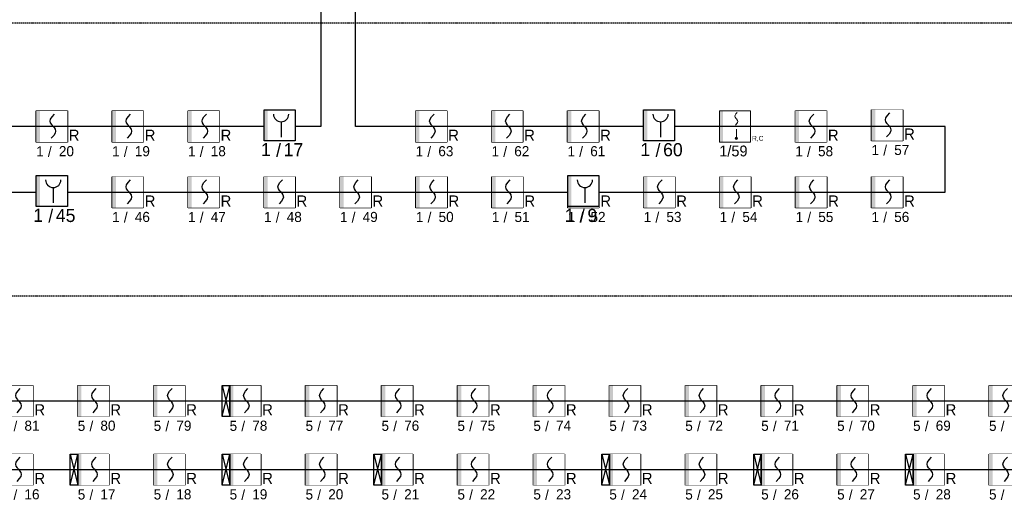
# Model space of a CAD drawing. Header units: millimetres. Extents: x -26513 to 76799, y 0 to 112149.
# Tile 5 of 98: x -7415 to -5471, y 73779 to 74733. Entities that reach past the tile are written whole.
import ezdxf
from ezdxf.enums import TextEntityAlignment as Align

# ---------------------------------------------------------------- set-up
doc = ezdxf.new("R2010")
doc.units = ezdxf.units.MM
doc.header["$LTSCALE"] = 2
doc.set_wipeout_variables(frame=1)
doc.linetypes.add('HIDDEN', pattern=[0.375, 0.25, -0.125])
doc.linetypes.add('KRESKOWA', pattern=[19.05, 12.7, -6.35])
for name, color, linetype in [('Linia SSP', 1, 'Continuous'), ('SIEMENS_czujki', 1, 'Continuous'), ('ssp', 1, 'Continuous')]:
    doc.layers.add(name, color=color, linetype=linetype)

# ---------------------------------------------------------------- blocks, each defined once
blk = doc.blocks.new('DUO')
at = {"color": 0}
blk.add_wipeout([(0, 61.4), (61.4, 61.4), (61.4, 0), (0, 0)], dxfattribs=at).dxf.layer = 'ssp'
at = {"layer": 'ssp'}
blk.add_lwpolyline([(0, 61.4), (61.4, 61.4), (61.4, 0), (0, 0)], close=True, dxfattribs=at)
blk.add_wipeout([(0, 61.4), (61.4, 61.4), (61.4, 0), (0, 0)]).dxf.layer = 'ssp'
h = blk.add_hatch(color=256, dxfattribs=at)
h.set_gradient(color1=(255, 0, 0), color2=(224, 0, 0), one_color=1, name='INVSPHERICAL')
h.paths.add_polyline_path([(7.2, 30.7), (7.2, 61.4), (0, 61.4), (0, 30.7)])
h.paths.add_polyline_path([(7.2, 0), (7.2, 30.7), (0, 30.7), (0, 0)])
for p, q in [((27.4, 41.5), (28.4, 45.4)), ((28.4, 37.6), (27.4, 41.5)), ((28.4, 45.4), (31.3, 49.9)), ((31.3, 49.9), (36.1, 55.2)), ((30.6, 34.3), (28.4, 37.6)), ((31.3, 33.1), (30.6, 34.3)), ((32.8, 31.4), (31.3, 33.1)), ((32.8, 31.4), (34.4, 29.7)), ((34.4, 29.7), (35.1, 28.6)), ((35.1, 28.6), (37.3, 25.3)), ((37.3, 25.3), (38.2, 21.3)), ((38.2, 21.3), (37.3, 17.4)), ((34.4, 13), (29.5, 7.6)), ((37.3, 17.4), (34.4, 13))]:
    blk.add_line(p, q, dxfattribs=at)
blk.add_text('R', height=22, dxfattribs=at).set_placement((64.1, 2.4))
at = {"layer": 'ssp', "flags": 8}
blk.add_attdef('PETLA', text='', height=20, dxfattribs=at).set_placement((14.7, -8.3), align=Align.TOP_RIGHT)
for tag, p in [('/', (23, -9)), ('ADRES', (44.6, -8))]:
    blk.add_attdef(tag, text='', height=20, dxfattribs=at).set_placement(p, align=Align.TOP_LEFT)
blk = doc.blocks.new('ROP')
blk.add_wipeout([(-15.4, 76.7), (76.7, 76.7), (76.7, -15.4), (-15.4, -15.4)]).dxf.layer = 'ssp'
at = {"layer": 'ssp'}
h = blk.add_hatch(color=256, dxfattribs=at)
h.set_gradient(color1=(255, 0, 0), color2=(224, 0, 0), one_color=1, name='INVSPHERICAL')
h.paths.add_polyline_path([(-4.6, 30.7), (-4.6, 76.7), (-15.4, 76.7), (-15.4, 30.7)])
h.paths.add_polyline_path([(-4.6, -15.4), (-4.6, 30.7), (-15.4, 30.7), (-15.4, -15.4)])
blk.add_line((35, 41), (35, -4.1), dxfattribs=at)
blk.add_lwpolyline([(-15.4, 76.7), (76.7, 76.7), (76.7, -15.4), (-15.4, -15.4)], close=True, dxfattribs=at)
blk.add_arc((35, 63.6), 22.6, 180, 0, dxfattribs=at)
blk.add_text('/', height=39, dxfattribs=at).set_placement((27.4, -42.4), align=Align.MIDDLE)
at = {"layer": 'ssp', "flags": 8}
blk.add_attdef('PETLA', text='', height=39, dxfattribs=at).set_placement((4.5, -21.7), align=Align.TOP_RIGHT)
blk.add_attdef('ADRES', text='', height=39, dxfattribs=at).set_placement((42.6, -22), align=Align.TOP_LEFT)
blk = doc.blocks.new('DOT')
at = {"layer": 'Linia SSP', "lineweight": 5}
h = blk.add_hatch(color=256, dxfattribs=at)
h.set_gradient(color1=(255, 0, 0), color2=(224, 0, 0), one_color=1, name='INVSPHERICAL')
h.paths.add_polyline_path([(4.7, 20.1), (4.7, 40.2), (0, 40.2), (0, 20.1)])
h.paths.add_polyline_path([(4.7, 0), (4.7, 20.1), (0, 20.1), (0, 0)])
blk.add_hatch(color=256, dxfattribs=at).paths.add_polyline_path([(23.3, 4.7, 1), (20.3, 4.7, 1)])
at = {"layer": 'Linia SSP', "color": 1, "linetype": 'Continuous', "lineweight": 5}
for p, q in [((21.2, 36.3), (22.9, 38.2)), ((19.9, 33.5), (20.3, 34.8)), ((20.3, 32.1), (19.9, 33.5)), ((20.3, 34.8), (21.2, 36.3)), ((21, 31), (20.3, 32.1)), ((21.2, 30.6), (21, 31)), ((21.8, 30), (21.2, 30.6)), ((21.8, 30), (22.3, 29.5)), ((22.3, 29.5), (22.5, 29.1)), ((22.5, 29.1), (23.3, 27.9)), ((23.3, 27.9), (23.6, 26.6)), ((23.6, 26.6), (23.3, 25.3)), ((22.3, 23.8), (20.6, 21.9)), ((23.3, 25.3), (22.3, 23.8))]:
    blk.add_line(p, q, dxfattribs=at)
at = {"layer": 'Linia SSP', "lineweight": 5}
for p, q in [((0, 20.1), (40.2, 20.1)), ((21.8, 16.8), (21.8, 4.6))]:
    blk.add_line(p, q, dxfattribs=at)
blk.add_lwpolyline([(0, 40.2), (40.2, 40.2), (40.2, 0), (0, 0)], close=True, dxfattribs=at)
blk.add_circle((21.8, 4.6), 1.47, dxfattribs=at)
at = {"layer": 'Linia SSP', "color": 1, "lineweight": 5}
blk.add_text('R,C', height=6.28, dxfattribs=at).set_placement((41.9, 1.6))

msp = doc.modelspace()

# ---------------------------------------------------------------- linework, layer by layer
at = {"layer": 'ssp', "color": 0, "linetype": 'KRESKOWA', "ltscale": 0.1}
for p, q in [((-9355.8, 74726.5), (-4525.1, 74726.5)), ((-9488.2, 74187.1), (-2583.9, 74187.1))]:
    msp.add_line(p, q, dxfattribs=at)

# ---------------------------------------------------------------- block references
at = {"layer": 'SIEMENS_czujki'}
ref = msp.add_blockref('DUO', (-7382.7, 74491.1), dxfattribs=at)
ref.add_attrib('PETLA', '1', dxfattribs={"layer": 'ssp', "height": 20}).set_placement((-7368, 74482.8), align=Align.TOP_RIGHT)
ref.add_attrib('ADRES', '20', dxfattribs={"layer": 'ssp', "height": 20}).set_placement((-7338, 74483), align=Align.TOP_LEFT)
ref.add_attrib('/', '/', dxfattribs={"layer": 'ssp', "height": 20}).set_placement((-7359.7, 74482.1), align=Align.TOP_LEFT)
ref = msp.add_blockref('DUO', (-7232.7, 74491.1), dxfattribs=at)
ref.add_attrib('PETLA', '1', dxfattribs={"layer": 'ssp', "height": 20}).set_placement((-7218, 74482.8), align=Align.TOP_RIGHT)
ref.add_attrib('ADRES', '19', dxfattribs={"layer": 'ssp', "height": 20}).set_placement((-7188, 74483), align=Align.TOP_LEFT)
ref.add_attrib('/', '/', dxfattribs={"layer": 'ssp', "height": 20}).set_placement((-7209.7, 74482.1), align=Align.TOP_LEFT)
ref = msp.add_blockref('DUO', (-7082.7, 74491.1), dxfattribs=at)
ref.add_attrib('PETLA', '1', dxfattribs={"layer": 'ssp', "height": 20}).set_placement((-7068, 74482.8), align=Align.TOP_RIGHT)
ref.add_attrib('ADRES', '18', dxfattribs={"layer": 'ssp', "height": 20}).set_placement((-7038, 74483), align=Align.TOP_LEFT)
ref.add_attrib('/', '/', dxfattribs={"layer": 'ssp', "height": 20}).set_placement((-7059.7, 74482.1), align=Align.TOP_LEFT)
ref = msp.add_blockref('DUO', (-6633.1, 74491.1), dxfattribs=at)
ref.add_attrib('PETLA', '1', dxfattribs={"layer": 'ssp', "height": 20}).set_placement((-6618.5, 74482.8), align=Align.TOP_RIGHT)
ref.add_attrib('ADRES', '63', dxfattribs={"layer": 'ssp', "height": 20}).set_placement((-6588.5, 74483), align=Align.TOP_LEFT)
ref.add_attrib('/', '/', dxfattribs={"layer": 'ssp', "height": 20}).set_placement((-6610.2, 74482.1), align=Align.TOP_LEFT)
ref = msp.add_blockref('DUO', (-6483.1, 74491.1), dxfattribs=at)
ref.add_attrib('PETLA', '1', dxfattribs={"layer": 'ssp', "height": 20}).set_placement((-6468.5, 74482.8), align=Align.TOP_RIGHT)
ref.add_attrib('ADRES', '62', dxfattribs={"layer": 'ssp', "height": 20}).set_placement((-6438.5, 74483), align=Align.TOP_LEFT)
ref.add_attrib('/', '/', dxfattribs={"layer": 'ssp', "height": 20}).set_placement((-6460.2, 74482.1), align=Align.TOP_LEFT)
ref = msp.add_blockref('DUO', (-6333.1, 74491.1), dxfattribs=at)
ref.add_attrib('PETLA', '1', dxfattribs={"layer": 'ssp', "height": 20}).set_placement((-6318.5, 74482.8), align=Align.TOP_RIGHT)
ref.add_attrib('ADRES', '61', dxfattribs={"layer": 'ssp', "height": 20}).set_placement((-6288.5, 74483), align=Align.TOP_LEFT)
ref.add_attrib('/', '/', dxfattribs={"layer": 'ssp', "height": 20}).set_placement((-6310.2, 74482.1), align=Align.TOP_LEFT)
ref = msp.add_blockref('DUO', (-5883.1, 74491.1), dxfattribs=at)
ref.add_attrib('PETLA', '1', dxfattribs={"layer": 'ssp', "height": 20}).set_placement((-5868.5, 74482.8), align=Align.TOP_RIGHT)
ref.add_attrib('ADRES', '58', dxfattribs={"layer": 'ssp', "height": 20}).set_placement((-5838.5, 74483), align=Align.TOP_LEFT)
ref.add_attrib('/', '/', dxfattribs={"layer": 'ssp', "height": 20}).set_placement((-5860.2, 74482.1), align=Align.TOP_LEFT)
ref = msp.add_blockref('DUO', (-5732.7, 74493.5), dxfattribs=at)
ref.add_attrib('PETLA', '1', dxfattribs={"layer": 'ssp', "height": 20}).set_placement((-5718, 74485.2), align=Align.TOP_RIGHT)
ref.add_attrib('ADRES', '57', dxfattribs={"layer": 'ssp', "height": 20}).set_placement((-5688, 74485.4), align=Align.TOP_LEFT)
ref.add_attrib('/', '/', dxfattribs={"layer": 'ssp', "height": 20}).set_placement((-5709.7, 74484.5), align=Align.TOP_LEFT)
ref = msp.add_blockref('DUO', (-7232.7, 74361.1), dxfattribs=at)
ref.add_attrib('PETLA', '1', dxfattribs={"layer": 'ssp', "height": 20}).set_placement((-7218, 74352.8), align=Align.TOP_RIGHT)
ref.add_attrib('ADRES', '46', dxfattribs={"layer": 'ssp', "height": 20}).set_placement((-7188, 74353), align=Align.TOP_LEFT)
ref.add_attrib('/', '/', dxfattribs={"layer": 'ssp', "height": 20}).set_placement((-7209.7, 74352.1), align=Align.TOP_LEFT)
ref = msp.add_blockref('DUO', (-7082.7, 74361.1), dxfattribs=at)
ref.add_attrib('PETLA', '1', dxfattribs={"layer": 'ssp', "height": 20}).set_placement((-7068, 74352.8), align=Align.TOP_RIGHT)
ref.add_attrib('ADRES', '47', dxfattribs={"layer": 'ssp', "height": 20}).set_placement((-7038, 74353), align=Align.TOP_LEFT)
ref.add_attrib('/', '/', dxfattribs={"layer": 'ssp', "height": 20}).set_placement((-7059.7, 74352.1), align=Align.TOP_LEFT)
ref = msp.add_blockref('DUO', (-6932.7, 74361.1), dxfattribs=at)
ref.add_attrib('PETLA', '1', dxfattribs={"layer": 'ssp', "height": 20}).set_placement((-6918, 74352.8), align=Align.TOP_RIGHT)
ref.add_attrib('ADRES', '48', dxfattribs={"layer": 'ssp', "height": 20}).set_placement((-6888, 74353), align=Align.TOP_LEFT)
ref.add_attrib('/', '/', dxfattribs={"layer": 'ssp', "height": 20}).set_placement((-6909.7, 74352.1), align=Align.TOP_LEFT)
ref = msp.add_blockref('DUO', (-6782.7, 74361.1), dxfattribs=at)
ref.add_attrib('PETLA', '1', dxfattribs={"layer": 'ssp', "height": 20}).set_placement((-6768, 74352.8), align=Align.TOP_RIGHT)
ref.add_attrib('ADRES', '49', dxfattribs={"layer": 'ssp', "height": 20}).set_placement((-6738, 74353), align=Align.TOP_LEFT)
ref.add_attrib('/', '/', dxfattribs={"layer": 'ssp', "height": 20}).set_placement((-6759.7, 74352.1), align=Align.TOP_LEFT)
ref = msp.add_blockref('DUO', (-6632.7, 74361.1), dxfattribs=at)
ref.add_attrib('PETLA', '1', dxfattribs={"layer": 'ssp', "height": 20}).set_placement((-6618, 74352.8), align=Align.TOP_RIGHT)
ref.add_attrib('ADRES', '50', dxfattribs={"layer": 'ssp', "height": 20}).set_placement((-6588, 74353), align=Align.TOP_LEFT)
ref.add_attrib('/', '/', dxfattribs={"layer": 'ssp', "height": 20}).set_placement((-6609.7, 74352.1), align=Align.TOP_LEFT)
ref = msp.add_blockref('DUO', (-6482.7, 74361.1), dxfattribs=at)
ref.add_attrib('PETLA', '1', dxfattribs={"layer": 'ssp', "height": 20}).set_placement((-6468, 74352.8), align=Align.TOP_RIGHT)
ref.add_attrib('ADRES', '51', dxfattribs={"layer": 'ssp', "height": 20}).set_placement((-6438, 74353), align=Align.TOP_LEFT)
ref.add_attrib('/', '/', dxfattribs={"layer": 'ssp', "height": 20}).set_placement((-6459.7, 74352.1), align=Align.TOP_LEFT)
ref = msp.add_blockref('DUO', (-6332.7, 74361.1), dxfattribs=at)
ref.add_attrib('PETLA', '1', dxfattribs={"layer": 'ssp', "height": 20}).set_placement((-6318, 74352.8), align=Align.TOP_RIGHT)
ref.add_attrib('ADRES', '52', dxfattribs={"layer": 'ssp', "height": 20}).set_placement((-6288, 74353), align=Align.TOP_LEFT)
ref.add_attrib('/', '/', dxfattribs={"layer": 'ssp', "height": 20}).set_placement((-6309.7, 74352.1), align=Align.TOP_LEFT)
ref = msp.add_blockref('DUO', (-6182.7, 74361.1), dxfattribs=at)
ref.add_attrib('PETLA', '1', dxfattribs={"layer": 'ssp', "height": 20}).set_placement((-6168, 74352.8), align=Align.TOP_RIGHT)
ref.add_attrib('ADRES', '53', dxfattribs={"layer": 'ssp', "height": 20}).set_placement((-6138, 74353), align=Align.TOP_LEFT)
ref.add_attrib('/', '/', dxfattribs={"layer": 'ssp', "height": 20}).set_placement((-6159.7, 74352.1), align=Align.TOP_LEFT)
ref = msp.add_blockref('DUO', (-6032.7, 74361.1), dxfattribs=at)
ref.add_attrib('PETLA', '1', dxfattribs={"layer": 'ssp', "height": 20}).set_placement((-6018, 74352.8), align=Align.TOP_RIGHT)
ref.add_attrib('ADRES', '54', dxfattribs={"layer": 'ssp', "height": 20}).set_placement((-5988, 74353), align=Align.TOP_LEFT)
ref.add_attrib('/', '/', dxfattribs={"layer": 'ssp', "height": 20}).set_placement((-6009.7, 74352.1), align=Align.TOP_LEFT)
ref = msp.add_blockref('DUO', (-5882.7, 74361.1), dxfattribs=at)
ref.add_attrib('PETLA', '1', dxfattribs={"layer": 'ssp', "height": 20}).set_placement((-5868, 74352.8), align=Align.TOP_RIGHT)
ref.add_attrib('ADRES', '55', dxfattribs={"layer": 'ssp', "height": 20}).set_placement((-5838, 74353), align=Align.TOP_LEFT)
ref.add_attrib('/', '/', dxfattribs={"layer": 'ssp', "height": 20}).set_placement((-5859.7, 74352.1), align=Align.TOP_LEFT)
ref = msp.add_blockref('DUO', (-5732.7, 74361.1), dxfattribs=at)
ref.add_attrib('PETLA', '1', dxfattribs={"layer": 'ssp', "height": 20}).set_placement((-5718, 74352.8), align=Align.TOP_RIGHT)
ref.add_attrib('ADRES', '56', dxfattribs={"layer": 'ssp', "height": 20}).set_placement((-5688, 74353), align=Align.TOP_LEFT)
ref.add_attrib('/', '/', dxfattribs={"layer": 'ssp', "height": 20}).set_placement((-5709.7, 74352.1), align=Align.TOP_LEFT)
ref = msp.add_blockref('DUO', (-7450.6, 73948.5), dxfattribs=at)
ref.add_attrib('PETLA', '5', dxfattribs={"layer": 'ssp', "height": 20}).set_placement((-7435.9, 73940.2), align=Align.TOP_RIGHT)
ref.add_attrib('ADRES', '81', dxfattribs={"layer": 'ssp', "height": 20}).set_placement((-7406, 73940.5), align=Align.TOP_LEFT)
ref.add_attrib('/', '/', dxfattribs={"layer": 'ssp', "height": 20}).set_placement((-7427.6, 73939.5), align=Align.TOP_LEFT)
ref = msp.add_blockref('DUO', (-7300.6, 73948.5), dxfattribs=at)
ref.add_attrib('PETLA', '5', dxfattribs={"layer": 'ssp', "height": 20}).set_placement((-7285.9, 73940.2), align=Align.TOP_RIGHT)
ref.add_attrib('ADRES', '80', dxfattribs={"layer": 'ssp', "height": 20}).set_placement((-7256, 73940.5), align=Align.TOP_LEFT)
ref.add_attrib('/', '/', dxfattribs={"layer": 'ssp', "height": 20}).set_placement((-7277.6, 73939.5), align=Align.TOP_LEFT)
ref = msp.add_blockref('DUO', (-7150.6, 73948.5), dxfattribs=at)
ref.add_attrib('PETLA', '5', dxfattribs={"layer": 'ssp', "height": 20}).set_placement((-7135.9, 73940.2), align=Align.TOP_RIGHT)
ref.add_attrib('ADRES', '79', dxfattribs={"layer": 'ssp', "height": 20}).set_placement((-7106, 73940.5), align=Align.TOP_LEFT)
ref.add_attrib('/', '/', dxfattribs={"layer": 'ssp', "height": 20}).set_placement((-7127.6, 73939.5), align=Align.TOP_LEFT)
ref = msp.add_blockref('DUO', (-7000.6, 73948.5), dxfattribs=at)
ref.add_attrib('PETLA', '5', dxfattribs={"layer": 'ssp', "height": 20}).set_placement((-6985.9, 73940.2), align=Align.TOP_RIGHT)
ref.add_attrib('ADRES', '78', dxfattribs={"layer": 'ssp', "height": 20}).set_placement((-6956, 73940.5), align=Align.TOP_LEFT)
ref.add_attrib('/', '/', dxfattribs={"layer": 'ssp', "height": 20}).set_placement((-6977.6, 73939.5), align=Align.TOP_LEFT)
ref = msp.add_blockref('DUO', (-6850.6, 73948.5), dxfattribs=at)
ref.add_attrib('PETLA', '5', dxfattribs={"layer": 'ssp', "height": 20}).set_placement((-6835.9, 73940.2), align=Align.TOP_RIGHT)
ref.add_attrib('ADRES', '77', dxfattribs={"layer": 'ssp', "height": 20}).set_placement((-6806, 73940.5), align=Align.TOP_LEFT)
ref.add_attrib('/', '/', dxfattribs={"layer": 'ssp', "height": 20}).set_placement((-6827.6, 73939.5), align=Align.TOP_LEFT)
ref = msp.add_blockref('DUO', (-6700.6, 73948.5), dxfattribs=at)
ref.add_attrib('PETLA', '5', dxfattribs={"layer": 'ssp', "height": 20}).set_placement((-6685.9, 73940.2), align=Align.TOP_RIGHT)
ref.add_attrib('ADRES', '76', dxfattribs={"layer": 'ssp', "height": 20}).set_placement((-6656, 73940.5), align=Align.TOP_LEFT)
ref.add_attrib('/', '/', dxfattribs={"layer": 'ssp', "height": 20}).set_placement((-6677.6, 73939.5), align=Align.TOP_LEFT)
ref = msp.add_blockref('DUO', (-6550.6, 73948.5), dxfattribs=at)
ref.add_attrib('PETLA', '5', dxfattribs={"layer": 'ssp', "height": 20}).set_placement((-6535.9, 73940.2), align=Align.TOP_RIGHT)
ref.add_attrib('ADRES', '75', dxfattribs={"layer": 'ssp', "height": 20}).set_placement((-6506, 73940.5), align=Align.TOP_LEFT)
ref.add_attrib('/', '/', dxfattribs={"layer": 'ssp', "height": 20}).set_placement((-6527.6, 73939.5), align=Align.TOP_LEFT)
ref = msp.add_blockref('DUO', (-6400.6, 73948.5), dxfattribs=at)
ref.add_attrib('PETLA', '5', dxfattribs={"layer": 'ssp', "height": 20}).set_placement((-6385.9, 73940.2), align=Align.TOP_RIGHT)
ref.add_attrib('ADRES', '74', dxfattribs={"layer": 'ssp', "height": 20}).set_placement((-6356, 73940.5), align=Align.TOP_LEFT)
ref.add_attrib('/', '/', dxfattribs={"layer": 'ssp', "height": 20}).set_placement((-6377.6, 73939.5), align=Align.TOP_LEFT)
ref = msp.add_blockref('DUO', (-6250.6, 73948.5), dxfattribs=at)
ref.add_attrib('PETLA', '5', dxfattribs={"layer": 'ssp', "height": 20}).set_placement((-6235.9, 73940.2), align=Align.TOP_RIGHT)
ref.add_attrib('ADRES', '73', dxfattribs={"layer": 'ssp', "height": 20}).set_placement((-6206, 73940.5), align=Align.TOP_LEFT)
ref.add_attrib('/', '/', dxfattribs={"layer": 'ssp', "height": 20}).set_placement((-6227.6, 73939.5), align=Align.TOP_LEFT)
ref = msp.add_blockref('DUO', (-6100.6, 73948.5), dxfattribs=at)
ref.add_attrib('PETLA', '5', dxfattribs={"layer": 'ssp', "height": 20}).set_placement((-6085.9, 73940.2), align=Align.TOP_RIGHT)
ref.add_attrib('ADRES', '72', dxfattribs={"layer": 'ssp', "height": 20}).set_placement((-6056, 73940.5), align=Align.TOP_LEFT)
ref.add_attrib('/', '/', dxfattribs={"layer": 'ssp', "height": 20}).set_placement((-6077.6, 73939.5), align=Align.TOP_LEFT)
ref = msp.add_blockref('DUO', (-5950.6, 73948.5), dxfattribs=at)
ref.add_attrib('PETLA', '5', dxfattribs={"layer": 'ssp', "height": 20}).set_placement((-5935.9, 73940.2), align=Align.TOP_RIGHT)
ref.add_attrib('ADRES', '71', dxfattribs={"layer": 'ssp', "height": 20}).set_placement((-5906, 73940.5), align=Align.TOP_LEFT)
ref.add_attrib('/', '/', dxfattribs={"layer": 'ssp', "height": 20}).set_placement((-5927.6, 73939.5), align=Align.TOP_LEFT)
ref = msp.add_blockref('DUO', (-5800.6, 73948.5), dxfattribs=at)
ref.add_attrib('PETLA', '5', dxfattribs={"layer": 'ssp', "height": 20}).set_placement((-5785.9, 73940.2), align=Align.TOP_RIGHT)
ref.add_attrib('ADRES', '70', dxfattribs={"layer": 'ssp', "height": 20}).set_placement((-5756, 73940.5), align=Align.TOP_LEFT)
ref.add_attrib('/', '/', dxfattribs={"layer": 'ssp', "height": 20}).set_placement((-5777.6, 73939.5), align=Align.TOP_LEFT)
ref = msp.add_blockref('DUO', (-5650.6, 73948.5), dxfattribs=at)
ref.add_attrib('PETLA', '5', dxfattribs={"layer": 'ssp', "height": 20}).set_placement((-5635.9, 73940.2), align=Align.TOP_RIGHT)
ref.add_attrib('ADRES', '69', dxfattribs={"layer": 'ssp', "height": 20}).set_placement((-5606, 73940.5), align=Align.TOP_LEFT)
ref.add_attrib('/', '/', dxfattribs={"layer": 'ssp', "height": 20}).set_placement((-5627.6, 73939.5), align=Align.TOP_LEFT)
ref = msp.add_blockref('DUO', (-5500.6, 73948.5), dxfattribs=at)
ref.add_attrib('PETLA', '5', dxfattribs={"layer": 'ssp', "height": 20}).set_placement((-5485.9, 73940.2), align=Align.TOP_RIGHT)
ref.add_attrib('ADRES', '68', dxfattribs={"layer": 'ssp', "height": 20}).set_placement((-5456, 73940.5), align=Align.TOP_LEFT)
ref.add_attrib('/', '/', dxfattribs={"layer": 'ssp', "height": 20}).set_placement((-5477.6, 73939.5), align=Align.TOP_LEFT)
ref = msp.add_blockref('DUO', (-7450.6, 73812.9), dxfattribs=at)
ref.add_attrib('PETLA', '5', dxfattribs={"layer": 'ssp', "height": 20}).set_placement((-7435.9, 73804.6), align=Align.TOP_RIGHT)
ref.add_attrib('ADRES', '16', dxfattribs={"layer": 'ssp', "height": 20}).set_placement((-7406, 73804.9), align=Align.TOP_LEFT)
ref.add_attrib('/', '/', dxfattribs={"layer": 'ssp', "height": 20}).set_placement((-7427.6, 73803.9), align=Align.TOP_LEFT)
ref = msp.add_blockref('DUO', (-7300.6, 73812.9), dxfattribs=at)
ref.add_attrib('PETLA', '5', dxfattribs={"layer": 'ssp', "height": 20}).set_placement((-7285.9, 73804.6), align=Align.TOP_RIGHT)
ref.add_attrib('ADRES', '17', dxfattribs={"layer": 'ssp', "height": 20}).set_placement((-7256, 73804.9), align=Align.TOP_LEFT)
ref.add_attrib('/', '/', dxfattribs={"layer": 'ssp', "height": 20}).set_placement((-7277.6, 73803.9), align=Align.TOP_LEFT)
ref = msp.add_blockref('DUO', (-7150.6, 73812.9), dxfattribs=at)
ref.add_attrib('PETLA', '5', dxfattribs={"layer": 'ssp', "height": 20}).set_placement((-7135.9, 73804.6), align=Align.TOP_RIGHT)
ref.add_attrib('ADRES', '18', dxfattribs={"layer": 'ssp', "height": 20}).set_placement((-7106, 73804.9), align=Align.TOP_LEFT)
ref.add_attrib('/', '/', dxfattribs={"layer": 'ssp', "height": 20}).set_placement((-7127.6, 73803.9), align=Align.TOP_LEFT)
ref = msp.add_blockref('DUO', (-7000.6, 73812.9), dxfattribs=at)
ref.add_attrib('PETLA', '5', dxfattribs={"layer": 'ssp', "height": 20}).set_placement((-6985.9, 73804.6), align=Align.TOP_RIGHT)
ref.add_attrib('ADRES', '19', dxfattribs={"layer": 'ssp', "height": 20}).set_placement((-6956, 73804.9), align=Align.TOP_LEFT)
ref.add_attrib('/', '/', dxfattribs={"layer": 'ssp', "height": 20}).set_placement((-6977.6, 73803.9), align=Align.TOP_LEFT)
ref = msp.add_blockref('DUO', (-6850.6, 73812.9), dxfattribs=at)
ref.add_attrib('PETLA', '5', dxfattribs={"layer": 'ssp', "height": 20}).set_placement((-6835.9, 73804.6), align=Align.TOP_RIGHT)
ref.add_attrib('ADRES', '20', dxfattribs={"layer": 'ssp', "height": 20}).set_placement((-6806, 73804.9), align=Align.TOP_LEFT)
ref.add_attrib('/', '/', dxfattribs={"layer": 'ssp', "height": 20}).set_placement((-6827.6, 73803.9), align=Align.TOP_LEFT)
ref = msp.add_blockref('DUO', (-6700.6, 73812.9), dxfattribs=at)
ref.add_attrib('PETLA', '5', dxfattribs={"layer": 'ssp', "height": 20}).set_placement((-6685.9, 73804.6), align=Align.TOP_RIGHT)
ref.add_attrib('ADRES', '21', dxfattribs={"layer": 'ssp', "height": 20}).set_placement((-6656, 73804.9), align=Align.TOP_LEFT)
ref.add_attrib('/', '/', dxfattribs={"layer": 'ssp', "height": 20}).set_placement((-6677.6, 73803.9), align=Align.TOP_LEFT)
ref = msp.add_blockref('DUO', (-6550.6, 73812.9), dxfattribs=at)
ref.add_attrib('PETLA', '5', dxfattribs={"layer": 'ssp', "height": 20}).set_placement((-6535.9, 73804.6), align=Align.TOP_RIGHT)
ref.add_attrib('ADRES', '22', dxfattribs={"layer": 'ssp', "height": 20}).set_placement((-6506, 73804.9), align=Align.TOP_LEFT)
ref.add_attrib('/', '/', dxfattribs={"layer": 'ssp', "height": 20}).set_placement((-6527.6, 73803.9), align=Align.TOP_LEFT)
ref = msp.add_blockref('DUO', (-6400.6, 73812.9), dxfattribs=at)
ref.add_attrib('PETLA', '5', dxfattribs={"layer": 'ssp', "height": 20}).set_placement((-6385.9, 73804.6), align=Align.TOP_RIGHT)
ref.add_attrib('ADRES', '23', dxfattribs={"layer": 'ssp', "height": 20}).set_placement((-6356, 73804.9), align=Align.TOP_LEFT)
ref.add_attrib('/', '/', dxfattribs={"layer": 'ssp', "height": 20}).set_placement((-6377.6, 73803.9), align=Align.TOP_LEFT)
ref = msp.add_blockref('DUO', (-6250.6, 73812.9), dxfattribs=at)
ref.add_attrib('PETLA', '5', dxfattribs={"layer": 'ssp', "height": 20}).set_placement((-6235.9, 73804.6), align=Align.TOP_RIGHT)
ref.add_attrib('ADRES', '24', dxfattribs={"layer": 'ssp', "height": 20}).set_placement((-6206, 73804.9), align=Align.TOP_LEFT)
ref.add_attrib('/', '/', dxfattribs={"layer": 'ssp', "height": 20}).set_placement((-6227.6, 73803.9), align=Align.TOP_LEFT)
ref = msp.add_blockref('DUO', (-6100.6, 73812.9), dxfattribs=at)
ref.add_attrib('PETLA', '5', dxfattribs={"layer": 'ssp', "height": 20}).set_placement((-6085.9, 73804.6), align=Align.TOP_RIGHT)
ref.add_attrib('ADRES', '25', dxfattribs={"layer": 'ssp', "height": 20}).set_placement((-6056, 73804.9), align=Align.TOP_LEFT)
ref.add_attrib('/', '/', dxfattribs={"layer": 'ssp', "height": 20}).set_placement((-6077.6, 73803.9), align=Align.TOP_LEFT)
ref = msp.add_blockref('DUO', (-5950.6, 73812.9), dxfattribs=at)
ref.add_attrib('PETLA', '5', dxfattribs={"layer": 'ssp', "height": 20}).set_placement((-5935.9, 73804.6), align=Align.TOP_RIGHT)
ref.add_attrib('ADRES', '26', dxfattribs={"layer": 'ssp', "height": 20}).set_placement((-5906, 73804.9), align=Align.TOP_LEFT)
ref.add_attrib('/', '/', dxfattribs={"layer": 'ssp', "height": 20}).set_placement((-5927.6, 73803.9), align=Align.TOP_LEFT)
ref = msp.add_blockref('DUO', (-5800.6, 73812.9), dxfattribs=at)
ref.add_attrib('PETLA', '5', dxfattribs={"layer": 'ssp', "height": 20}).set_placement((-5785.9, 73804.6), align=Align.TOP_RIGHT)
ref.add_attrib('ADRES', '27', dxfattribs={"layer": 'ssp', "height": 20}).set_placement((-5756, 73804.9), align=Align.TOP_LEFT)
ref.add_attrib('/', '/', dxfattribs={"layer": 'ssp', "height": 20}).set_placement((-5777.6, 73803.9), align=Align.TOP_LEFT)
ref = msp.add_blockref('DUO', (-5650.6, 73812.9), dxfattribs=at)
ref.add_attrib('PETLA', '5', dxfattribs={"layer": 'ssp', "height": 20}).set_placement((-5635.9, 73804.6), align=Align.TOP_RIGHT)
ref.add_attrib('ADRES', '28', dxfattribs={"layer": 'ssp', "height": 20}).set_placement((-5606, 73804.9), align=Align.TOP_LEFT)
ref.add_attrib('/', '/', dxfattribs={"layer": 'ssp', "height": 20}).set_placement((-5627.6, 73803.9), align=Align.TOP_LEFT)
ref = msp.add_blockref('DUO', (-5500.6, 73812.9), dxfattribs=at)
ref.add_attrib('PETLA', '5', dxfattribs={"layer": 'ssp', "height": 20}).set_placement((-5485.9, 73804.6), align=Align.TOP_RIGHT)
ref.add_attrib('ADRES', '29', dxfattribs={"layer": 'ssp', "height": 20}).set_placement((-5456, 73804.9), align=Align.TOP_LEFT)
ref.add_attrib('/', '/', dxfattribs={"layer": 'ssp', "height": 20}).set_placement((-5477.6, 73803.9), align=Align.TOP_LEFT)
at = {"layer": 'ssp', "linetype": 'HIDDEN', "ltscale": 5, "xscale": 1.529539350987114, "yscale": 1.529539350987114, "zscale": 1.529539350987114}
msp.add_blockref('DOT', (-6033.1, 74491.1), dxfattribs=at)

# ---------------------------------------------------------------- texts
at = {"layer": 'ssp', "linetype": 'HIDDEN', "ltscale": 5, "insert": (-6033.5, 74484.1), "char_height": 21.41, "attachment_point": 1}
msp.add_mtext_dynamic_manual_height_columns('1/59', width=62.686, gutter_width=91.8, heights=[0], dxfattribs=at)

# ---------------------------------------------------------------- next in the draw order: linework, layer by layer
at = {"layer": 'ssp'}
for p, q in [((-7015.6, 73948.5), (-7000.6, 74009.9)), ((-7015.6, 74009.9), (-7000.6, 73948.5)), ((-7315.6, 73812.9), (-7300.6, 73874.3)), ((-7315.6, 73874.3), (-7300.6, 73812.9)), ((-7015.6, 73812.9), (-7000.6, 73874.3)), ((-7015.6, 73874.3), (-7000.6, 73812.9)), ((-6715.6, 73812.9), (-6700.6, 73874.3)), ((-6715.6, 73874.3), (-6700.6, 73812.9)), ((-6265.6, 73812.9), (-6250.6, 73874.3)), ((-6265.6, 73874.3), (-6250.6, 73812.9)), ((-5965.6, 73812.9), (-5950.6, 73874.3)), ((-5965.6, 73874.3), (-5950.6, 73812.9)), ((-5665.6, 73812.9), (-5650.6, 73874.3)), ((-5665.6, 73874.3), (-5650.6, 73812.9))]:
    msp.add_line(p, q, dxfattribs=at)
msp.add_lwpolyline([(-10267.2, 74707.4), (-9734.8, 74707.4), (-9734.8, 74955.8), (-6820.4, 74955.8), (-6820.4, 74521.8), (-9226.9, 74521.8), (-9226.9, 74391.8), (-5587.3, 74391.8), (-5587.3, 74521.8), (-6752, 74521.8), (-6752, 74955.8)], dxfattribs=at)
for points in [[(-7000.6, 74009.9), (-7000.6, 73948.5), (-7015.6, 73948.5), (-7015.6, 74009.9)], [(-7300.6, 73874.3), (-7300.6, 73812.9), (-7315.6, 73812.9), (-7315.6, 73874.3)], [(-7000.6, 73874.3), (-7000.6, 73812.9), (-7015.6, 73812.9), (-7015.6, 73874.3)], [(-6700.6, 73874.3), (-6700.6, 73812.9), (-6715.6, 73812.9), (-6715.6, 73874.3)], [(-6250.6, 73874.3), (-6250.6, 73812.9), (-6265.6, 73812.9), (-6265.6, 73874.3)], [(-5950.6, 73874.3), (-5950.6, 73812.9), (-5965.6, 73812.9), (-5965.6, 73874.3)], [(-5650.6, 73874.3), (-5650.6, 73812.9), (-5665.6, 73812.9), (-5665.6, 73874.3)]]:
    msp.add_lwpolyline(points, close=True, dxfattribs=at)
at = {"layer": 'ssp', "ltscale": 5}
msp.add_lwpolyline([(-9639.1, 73843.6), (-2511.4, 73843.6), (-2511.4, 73979.2), (-9639.1, 73979.2)], dxfattribs=at)

# ---------------------------------------------------------------- next in the draw order: block references
at = {"layer": 'SIEMENS_czujki'}
ref = msp.add_blockref('ROP', (-6922.4, 74503.7), dxfattribs=dict(at, xscale=0.6671009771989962, yscale=0.6671009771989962, zscale=0.6671009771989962))
ref.add_attrib('PETLA', '1', dxfattribs={"layer": 'ssp', "height": 26}).set_placement((-6919.4, 74489.2), align=Align.TOP_RIGHT)
ref.add_attrib('ADRES', '17', dxfattribs={"layer": 'ssp', "height": 26.02}).set_placement((-6894, 74489), align=Align.TOP_LEFT)
ref = msp.add_blockref('ROP', (-6172.9, 74503.7), dxfattribs=dict(at, xscale=0.6671009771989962, yscale=0.6671009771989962, zscale=0.6671009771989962))
ref.add_attrib('PETLA', '1', dxfattribs={"layer": 'ssp', "height": 26}).set_placement((-6169.9, 74489.2), align=Align.TOP_RIGHT)
ref.add_attrib('ADRES', '60', dxfattribs={"layer": 'ssp', "height": 26.02}).set_placement((-6144.5, 74489), align=Align.TOP_LEFT)
ref = msp.add_blockref('ROP', (-7372.4, 74373.7), dxfattribs=dict(at, xscale=0.6671009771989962, yscale=0.6671009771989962, zscale=0.6671009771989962))
ref.add_attrib('PETLA', '1', dxfattribs={"layer": 'ssp', "height": 26}).set_placement((-7369.4, 74359.2), align=Align.TOP_RIGHT)
ref.add_attrib('ADRES', '45', dxfattribs={"layer": 'ssp', "height": 26.02}).set_placement((-7344, 74359), align=Align.TOP_LEFT)
ref = msp.add_blockref('ROP', (-6322.4, 74373.7), dxfattribs=dict(at, xscale=0.6671009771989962, yscale=0.6671009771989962, zscale=0.6671009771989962))
ref.add_attrib('PETLA', '1', dxfattribs={"layer": 'ssp', "height": 26}).set_placement((-6319.4, 74359.2), align=Align.TOP_RIGHT)
ref.add_attrib('ADRES', '9', dxfattribs={"layer": 'ssp', "height": 26}).set_placement((-6294, 74359), align=Align.TOP_LEFT)

doc.saveas('drawing.dxf')
